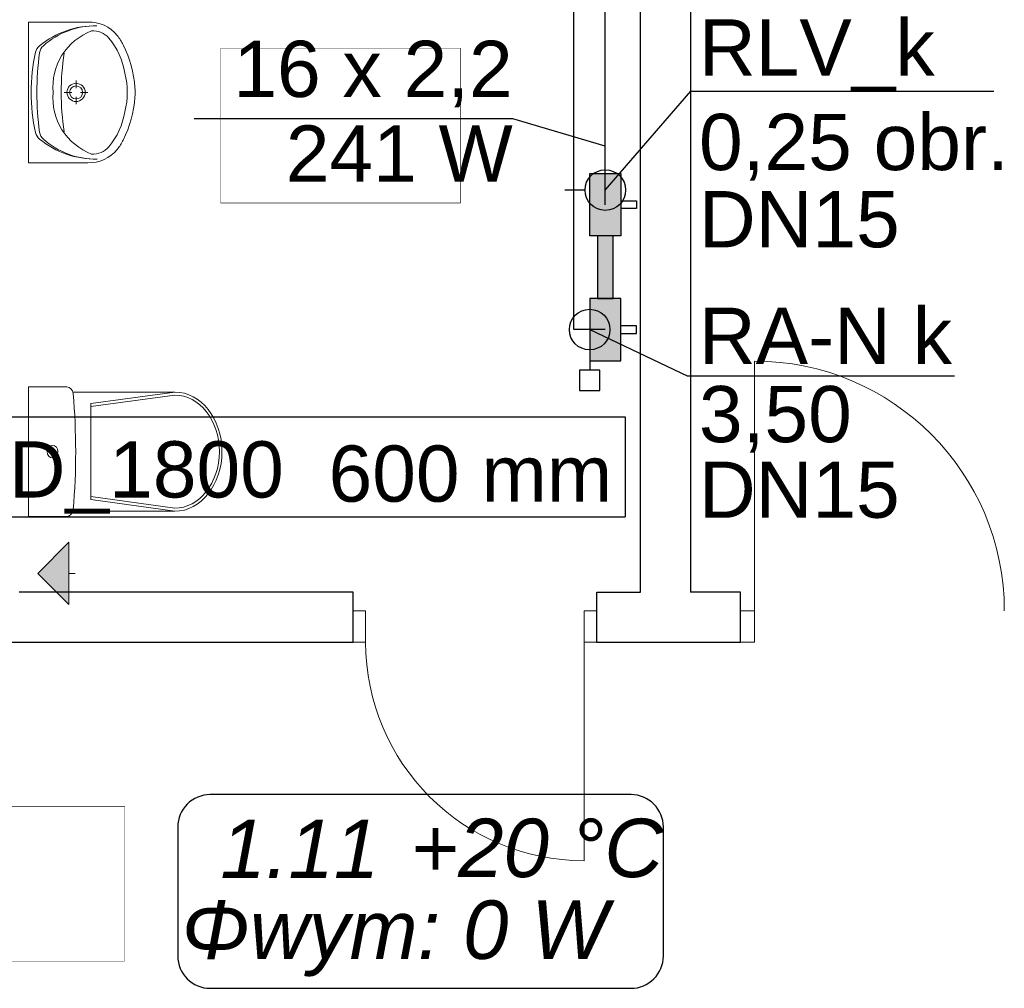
# Model space of a CAD drawing. Header units: inches. Extents: x -515158 to -470211, y -1887 to 84268.
# Tile 98 of 102: x -482351 to -479197, y 73259 to 76360. Entities that reach past the tile are written whole.
import ezdxf
from ezdxf.lldxf.tags import DXFTag

# ---------------------------------------------------------------- set-up
doc = ezdxf.new("R2010")
doc.units = ezdxf.units.IN
doc.header["$MEASUREMENT"] = 0
doc.set_wipeout_variables(frame=1)
for name, color, linetype, lineweight in [('#podkład', 252, 'Continuous', 9), ('INWENT OPISY_Nr_Pióra__21', 252, 'Continuous', 9), ('INWENT wyposarzenie_Nr_Pióra__21', 252, 'Continuous', 9), ('INWENT. DRZWI_Nr_Pióra__5', 252, 'Continuous', 13), ('INWENT.ŚCIANY_Nr_Pióra__1', 252, 'Continuous', 25), ('Istniejące kominy_Nr_Pióra__21', 252, 'Continuous', 9)]:
    doc.layers.add(name, color=color, linetype=linetype, lineweight=lineweight)
for name, color, linetype in [('INWENT wyposarzenie', 252, 'Continuous'), ('IS_Text_Armatury_Therm', 7, 'Continuous'), ('IS_Text_Konstrukcji', 7, 'Continuous'), ('IS_Text_Odbiornikow_Therm', 7, 'Continuous'), ('Istniejące kominy', 252, 'Continuous')]:
    doc.layers.add(name, color=color, linetype=linetype)
for name, color, linetype, true_color in [('IS_Armatura_Therm', 7, 'SOLID', 0x000000), ('IS_Grzejniki_Plan_rzut', 7, 'SOLID', 0x000000), ('IS_Opisy_działek_Therm', 7, 'SOLID', 0x000000), ('IS_Powrót', 5, 'DASH', 0x0000ff), ('IS_Zasilanie', 1, 'SOLID', 0xff0000)]:
    doc.layers.add(name, color=color, linetype=linetype, true_color=true_color)
doc.styles.add('GENERATED_STYLE_4', font='txt')
tags = doc.linetypes.add('DASH', pattern=[15, 10, -5]).pattern_tags.tags
tags[6:7] = [DXFTag(74, 4), DXFTag(75, 0), DXFTag(340, '0'), DXFTag(46, 0.0), DXFTag(50, 0.0), DXFTag(44, 0.0), DXFTag(45, 0.0)]
tags[4:5] = [DXFTag(74, 4), DXFTag(75, 0), DXFTag(340, '0'), DXFTag(46, 0.0), DXFTag(50, 0.0), DXFTag(44, 0.0), DXFTag(45, 0.0)]
tags = doc.linetypes.add('SOLID', pattern=[10, 10, 0]).pattern_tags.tags
tags[6:7] = [DXFTag(74, 4), DXFTag(75, 0), DXFTag(340, '0'), DXFTag(46, 0.0), DXFTag(50, 0.0), DXFTag(44, 0.0), DXFTag(45, 0.0)]
tags[4:5] = [DXFTag(74, 4), DXFTag(75, 0), DXFTag(340, '0'), DXFTag(46, 0.0), DXFTag(50, 0.0), DXFTag(44, 0.0), DXFTag(45, 0.0)]

# ---------------------------------------------------------------- blocks, each defined once
blk = doc.blocks.new('Linia_14', base_point=(-481228.7, 75787.6))
at = {"layer": 'Istniejące kominy_Nr_Pióra__21', "linetype": 'Continuous'}
blk.add_hatch(color=256, dxfattribs=at).paths.add_polyline_path([(-481228.7, 75787.6), (-481128.7, 75887.6), (-481128.7, 75687.6)], flags=0)
for p, q in [((-481228.7, 75787.6), (-481128.7, 75887.6)), ((-481128.7, 75887.6), (-481128.7, 75687.6)), ((-481228.7, 75787.6), (-481128.7, 75687.6)), ((-481128.7, 75787.6), (-481108.7, 75787.6))]:
    blk.add_line(p, q, dxfattribs=at)
blk = doc.blocks.new('Symbol Umywalka 14_271', base_point=(-480917, 77552.6))
at = {"layer": 'INWENT wyposarzenie_Nr_Pióra__21', "linetype": 'Continuous'}
for p, q in [((-481258.7, 77552.6), (-481258.7, 77102.6)), ((-481258.7, 77552.6), (-481068.3, 77552.6)), ((-481258.7, 77256.8), (-481258.7, 77398.5)), ((-481105.9, 77341.6), (-481105.9, 77365.6)), ((-481143.8, 77327.7), (-481119.8, 77327.7)), ((-481092, 77327.7), (-481068, 77327.7)), ((-481105.9, 77289.8), (-481105.9, 77313.8)), ((-481258.7, 77102.6), (-481068.3, 77102.6))]:
    blk.add_line(p, q, dxfattribs=at)
for radius in [29.2, 20.8]:
    blk.add_circle((-481105.9, 77327.7), radius, dxfattribs=at)
for centre, radius, start, end in [((-481043.6, 77258.1), 283, 89.0928, 129.3352), ((-481042.1, 77286.8), 254.3, 89.3233, 131.4755), ((-481063.4, 77438.3), 114.5, 38.7454, 92.4552), ((-480982.8, 77338.4), 200.6, 111.5519, 147.1558), ((-481051.9, 77457.7), 67.5, 40.8016, 93.9306), ((-481112.5, 77399.1), 177.3, 27.1571, 38.6848), ((-481199.2, 77448), 37.5, 129.3352, 167.306), ((-481185.7, 77449.2), 37.5, 131.4755, 172.1696), ((-481189.8, 77347.2), 244.1, 9.9978, 39.2851), ((-481286.7, 77316.2), 370.2, 4.2052, 26.2597), ((-480686.3, 77332.4), 563.3, 167.306, 180.5103), ((-480270.2, 77323.3), 961.5, 172.1696, 179.755), ((-480979.6, 77343.7), 200.5, 148.9439, 184.606), ((-480333, 77327.7), 820.7, 171.1734, 188.8204), ((-481205.9, 77327.6), 263.9, 346.4334, 13.5666), ((-480686.3, 77323.4), 563.3, 179.5672, 192.7715), ((-480270.3, 77333), 961.5, 180.3225, 187.9079), ((-480979.6, 77311.5), 200.5, 175.394, 211.0561), ((-481142, 77327.6), 225, 355.9876, 4.0124), ((-481286.7, 77339), 370.2, 333.7403, 355.7948), ((-481189.8, 77308.1), 244.1, 320.7149, 350.0022), ((-481199, 77207.2), 37.5, 192.7715, 230.7422), ((-481185.5, 77205.9), 37.5, 187.9079, 228.602), ((-480982.8, 77316.9), 200.6, 212.8442, 248.4481), ((-481043.7, 77397.3), 283, 230.7422, 270.9847), ((-481042.2, 77368.5), 254.3, 228.602, 270.7542), ((-481112.5, 77256.2), 177.3, 321.3152, 332.8429), ((-481063.4, 77217), 114.5, 267.5448, 321.2546), ((-481051.9, 77197.6), 67.5, 266.0694, 319.1984)]:
    blk.add_arc(centre, radius, start, end, dxfattribs=at)
blk = doc.blocks.new('Symbol WC 2 14_270', base_point=(-481258.7, 76384.9))
at = {"layer": 'INWENT wyposarzenie_Nr_Pióra__21', "linetype": 'Continuous'}
for p, q in [((-481258.7, 76384.9), (-481258.7, 75970.4)), ((-481258.7, 76384.9), (-481136.1, 76384.9)), ((-481116.3, 76368.5), (-480789.7, 76368.5)), ((-480790.2, 76368.5), (-481059, 76331.3)), ((-480790.2, 76358.7), (-481059, 76321.6)), ((-481059, 76177.6), (-481059, 76331.3)), ((-481059, 76177.6), (-481059, 76023.9)), ((-480790.2, 75996.5), (-481059, 76033.7)), ((-480790.2, 75986.8), (-481059, 76023.9)), ((-481258.7, 75970.4), (-481136.1, 75970.4)), ((-481116.5, 75986.8), (-480789.7, 75986.8))]:
    blk.add_line(p, q, dxfattribs=at)
for centre, major_axis, ratio, start_param, end_param in [((-481136.1, 76360.8), (0, 24.1), 0.857479, 4.821789, 6.283185), ((-482628, 76177.6), (0, 1773.6), 0.857479, 4.607542, 4.817358), ((-480790.2, 76177.6), (0, 181.1), 0.790357, 3.141593, 6.283185), ((-480789.7, 76177.6), (0, 190.8), 0.791506, 3.141593, 6.283185), ((-481136.1, 75994.4), (0, 24.1), 0.857479, 3.141593, 4.611974)]:
    blk.add_ellipse(centre, major_axis=major_axis, ratio=ratio, start_param=start_param, end_param=end_param, dxfattribs=at)
blk.add_ellipse((-481181.3, 76177.6), major_axis=(0, 20.1), ratio=0.857479, dxfattribs=at)
blk = doc.blocks.new('p1')
at = {"layer": 'INWENT OPISY_Nr_Pióra__21', "color": 252, "linetype": 'Continuous', "flags": 128}
for points in [[(-479874.9, 74761.2), (-480642.9, 74761.2), (-480642.9, 75255.3), (-479874.9, 75255.3)], [(-480950.4, 72333.5), (-481718.4, 72333.5), (-481718.4, 72827.6), (-480950.4, 72827.6)]]:
    blk.add_lwpolyline(points, close=True, dxfattribs=at)
at = {"layer": 'INWENT. DRZWI_Nr_Pióra__5', "color": 252, "linetype": 'Continuous'}
for p, q in [((-478933.3, 73454.3), (-478933.3, 74254.3)), ((-480178.7, 73454.3), (-480218.7, 73454.3)), ((-480178.7, 73354.3), (-480178.7, 73454.3)), ((-479478.7, 73354.3), (-479478.7, 73454.3)), ((-479478.7, 73454.3), (-479438.7, 73454.3)), ((-478978.3, 73454.3), (-478933.3, 73454.3)), ((-478933.3, 73454.3), (-478933.3, 73354.3)), ((-480218.7, 73354.3), (-480178.7, 73354.3)), ((-479438.7, 73354.3), (-479478.7, 73354.3)), ((-479478.7, 73354.3), (-479478.7, 72654.3)), ((-478933.3, 73354.3), (-478978.3, 73354.3))]:
    blk.add_line(p, q, dxfattribs=at)
for centre, radius, start, end in [((-478933.3, 73454.3), 800, 0, 90), ((-479478.7, 73354.3), 700, 180, 270)]:
    blk.add_arc(centre, radius, start, end, dxfattribs=at)
at = {"layer": 'INWENT.ŚCIANY_Nr_Pióra__1', "color": 252, "linetype": 'Continuous'}
for p, q in [((-479298.7, 73514.3), (-479298.7, 77124.3)), ((-479138.3, 77124.3), (-479138.3, 73514.3)), ((-480218.7, 73514.3), (-481288.7, 73514.3)), ((-480218.7, 73354.3), (-480218.7, 73514.3)), ((-479438.7, 73514.3), (-479298.7, 73514.3)), ((-479438.7, 73354.3), (-479438.7, 73514.3)), ((-478978.3, 73514.3), (-479138.3, 73514.3)), ((-478978.3, 73354.3), (-478978.3, 73514.3)), ((-483148.3, 73354.3), (-480218.7, 73354.3)), ((-479438.7, 73354.3), (-478978.3, 73354.3))]:
    blk.add_line(p, q, dxfattribs=at)
at = {"layer": 'INWENT wyposarzenie', "color": 252, "linetype": 'Continuous', "lineweight": 13}
for name, p in [('Symbol Umywalka 14_271', (-480917, 75339.3)), ('Symbol WC 2 14_270', (-481258.7, 74171.6))]:
    blk.add_blockref(name, p, dxfattribs=at)
at = {"layer": 'Istniejące kominy', "color": 252, "linetype": 'Continuous'}
blk.add_blockref('Linia_14', (-481228.7, 73574.3), dxfattribs=at)
at = {"layer": 'INWENT OPISY_Nr_Pióra__21', "color": 252, "linetype": 'Continuous', "char_height": 300, "attachment_point": 8, "rotation": 180, "style": 'GENERATED_STYLE_4'}
for s, insert in [('{1.10 }', (-480258.9, 75163.3)), ('{1.11 }', (-481334.4, 72730.6))]:
    blk.add_mtext(s, dxfattribs=dict(at, insert=insert))
at = {"color": 252, "linetype": 'Continuous', "ltscale": 1945710.467952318}
blk.add_wipeout([(-479874.9, 74761.2), (-480642.9, 74761.2), (-480642.9, 75255.3), (-479874.9, 75255.3)], dxfattribs=at).dxf.layer = 'INWENT OPISY_Nr_Pióra__21'
at = {"color": 252, "linetype": 'Continuous', "ltscale": 1948443.44954716}
blk.add_wipeout([(-480950.4, 72333.5), (-481718.4, 72333.5), (-481718.4, 72827.6), (-480950.4, 72827.6)], dxfattribs=at).dxf.layer = 'INWENT OPISY_Nr_Pióra__21'

msp = doc.modelspace()

# ---------------------------------------------------------------- block references
at = {"layer": '#podkład'}
msp.add_blockref('p1', (-1064.1, 1012.8), dxfattribs=at)

# ---------------------------------------------------------------- next in the draw order: hatches: boundary and pattern name
at = {"layer": 'IS_Grzejniki_Plan_rzut', "ltscale": 10}
for points in [[(-480425.2, 75867.8), (-480425.2, 75667.8), (-480525.2, 75667.8), (-480525.2, 75867.8)], [(-480450.2, 75467.8), (-480450.2, 75667.8), (-480500.2, 75667.8), (-480500.2, 75467.8)], [(-480425.2, 75267.8), (-480425.2, 75467.8), (-480525.2, 75467.8), (-480525.2, 75267.8)]]:
    msp.add_hatch(color=8, dxfattribs=at).paths.add_polyline_path(points)

# ---------------------------------------------------------------- next in the draw order: linework, layer by layer
at = {"layer": 'IS_Armatura_Therm', "color": 5, "ltscale": 10, "true_color": 0x0000ff}
msp.add_line((-480540.2, 75814.6), (-480605.2, 75814.6), dxfattribs=at)
at = {"layer": 'IS_Armatura_Therm', "color": 1, "ltscale": 10, "true_color": 0xff0000}
for p, q in [((-480525.3, 75302.8), (-480525.3, 75237.8)), ((-480557.8, 75237.8), (-480557.8, 75172.8)), ((-480492.8, 75237.8), (-480557.8, 75237.8)), ((-480492.8, 75172.8), (-480492.8, 75237.8)), ((-480557.8, 75172.8), (-480492.8, 75172.8))]:
    msp.add_line(p, q, dxfattribs=at)
at = {"layer": 'IS_Armatura_Therm', "color": 5, "ltscale": 10, "true_color": 0x0000ff}
msp.add_ellipse((-480475.2, 75814.6), major_axis=(65, 0), ratio=1, dxfattribs=at)
at = {"layer": 'IS_Armatura_Therm', "color": 1, "ltscale": 10, "true_color": 0xff0000}
msp.add_ellipse((-480525.3, 75367.8), major_axis=(65, 0), ratio=1, dxfattribs=at)
at = {"layer": 'IS_Grzejniki_Plan_rzut', "ltscale": 10}
for p, q in [((-480525.2, 75667.8), (-480525.2, 75867.8)), ((-480525.2, 75867.8), (-480425.2, 75867.8)), ((-480425.2, 75867.8), (-480425.2, 75667.8)), ((-480425.2, 75867.8), (-480425.2, 75867.8)), ((-480425.2, 75780.3), (-480375.2, 75780.3)), ((-480375.2, 75780.3), (-480375.2, 75755.3)), ((-480375.2, 75755.3), (-480425.2, 75755.3)), ((-480425.2, 75667.8), (-480525.2, 75667.8)), ((-480450.2, 75667.8), (-480500.2, 75667.8)), ((-480500.2, 75667.8), (-480500.2, 75467.8)), ((-480450.2, 75467.8), (-480450.2, 75667.8)), ((-480425.2, 75467.8), (-480525.2, 75467.8)), ((-480525.2, 75467.8), (-480525.2, 75267.8)), ((-480500.2, 75467.8), (-480450.2, 75467.8)), ((-480450.2, 75467.8), (-480450.2, 75467.8)), ((-480425.2, 75267.8), (-480425.2, 75467.8)), ((-480375.2, 75380.3), (-480425.2, 75380.3)), ((-480375.2, 75355.3), (-480375.2, 75380.3)), ((-480425.2, 75355.3), (-480375.2, 75355.3)), ((-480525.2, 75267.8), (-480425.2, 75267.8)), ((-480425.2, 75267.8), (-480425.2, 75267.8))]:
    msp.add_line(p, q, dxfattribs=at)
at = {"layer": 'IS_Opisy_działek_Therm', "ltscale": 10}
for p, q in [((-480475.2, 75814.6), (-480201.6, 76131.2)), ((-480201.6, 76131.2), (-479231.2, 76131.2)), ((-480771.8, 76043.1), (-481791.8, 76043.1)), ((-480475.2, 75955.3), (-480771.8, 76043.1)), ((-480525.3, 75367.8), (-480213.5, 75219.9)), ((-480213.5, 75219.9), (-479357.2, 75219.9))]:
    msp.add_line(p, q, dxfattribs=at)
at = {"layer": 'IS_Powrót', "color": 5, "ltscale": 10}
msp.add_line((-480475.2, 75767.8), (-480475.2, 77885.1), dxfattribs=at)
at = {"layer": 'IS_Text_Konstrukcji', "color": 18, "linetype": 'SOLID', "ltscale": 10, "true_color": 0x000000}
msp.add_lwpolyline([(-481741, 73258.8), (-480392.7, 73258.8, 0.414214), (-480289.3, 73362.1), (-480289.3, 73775.4, 0.414214), (-480392.7, 73878.8), (-481741, 73878.8, 0.414214), (-481844.3, 73775.4), (-481844.3, 73362.1, 0.414214), (-481741, 73258.8)], format="xyb", dxfattribs=at)
at = {"layer": 'IS_Text_Odbiornikow_Therm', "color": 18, "linetype": 'SOLID', "ltscale": 10, "true_color": 0x000000}
for p, q in [((-483048.2, 75088.2), (-480411.4, 75088.2)), ((-480411.4, 75088.2), (-480411.4, 74768.2)), ((-483048.2, 74768.2), (-480411.4, 74768.2))]:
    msp.add_line(p, q, dxfattribs=at)
at = {"layer": 'IS_Zasilanie', "color": 1, "ltscale": 10}
for p, q in [((-480576.3, 75367.8), (-480576.3, 77785.1)), ((-480475.2, 75367.8), (-480576.3, 75367.8))]:
    msp.add_line(p, q, dxfattribs=at)

# ---------------------------------------------------------------- next in the draw order: texts
at = {"layer": 'IS_Opisy_działek_Therm', "ltscale": 10, "char_height": 180}
for s, insert, attachment_point in [('\\fArial|b0|i0;16 x 2,2', (-480771.8, 76079.1), 9), ('\\fArial|b0|i0;241 W', (-480771.8, 76021.5), 3)]:
    msp.add_mtext(s, dxfattribs=dict(at, insert=insert, attachment_point=attachment_point))
at = {"layer": 'IS_Text_Armatury_Therm', "color": 18, "linetype": 'SOLID', "ltscale": 10, "true_color": 0x000000, "char_height": 180, "attachment_point": 7}
for s, insert in [('\\fArial|b0|i0;RLV_k', (-480175.2, 76129)), ('\\fArial|b0|i0;0,25 obr.', (-480175.2, 75845)), ('\\fArial|b0|i0;DN15  ', (-480175.2, 75628.8)), ('\\fArial|b0|i0;RA-N k', (-480175.3, 75257.8)), ('\\fArial|b0|i0;3,50', (-480175.3, 74973.8)), ('\\fArial|b0|i0;DN15  ', (-480175.3, 74762.8))]:
    msp.add_mtext(s, dxfattribs=dict(at, insert=insert))
at = {"layer": 'IS_Text_Konstrukcji', "color": 18, "linetype": 'SOLID', "ltscale": 10, "true_color": 0x000000, "char_height": 187.2}
for s, insert, attachment_point in [('\\fArial|b0|i1;1.11', (-481199.3, 73612), 9), ('\\fArial|b0|i1;+20 °C', (-481099.3, 73612), 7), ('\\fArial|b0|i1;Φwym: 0 W', (-481149.3, 73540), 2)]:
    msp.add_mtext(s, dxfattribs=dict(at, insert=insert, attachment_point=attachment_point))
at = {"layer": 'IS_Text_Odbiornikow_Therm', "color": 18, "linetype": 'SOLID', "ltscale": 10, "true_color": 0x000000, "char_height": 180, "attachment_point": 7}
for s, insert in [('\\fArial|b0|i0;600 mm', (-481361.4, 74814.2)), ('\\fArial|b0|i0;C_STD_1800', (-483028.2, 74778.2))]:
    msp.add_mtext(s, dxfattribs=dict(at, insert=insert))

doc.saveas('drawing.dxf')
